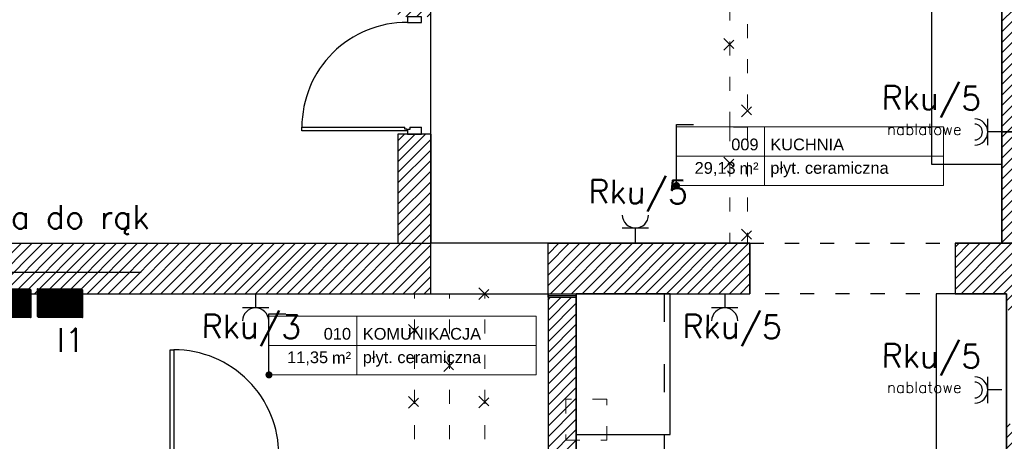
# Model space of a CAD drawing. Header units: millimetres. Extents: x 22250 to 51280, y -5012 to 7692.
# Tile 50 of 183: x 32452 to 33292, y 2043 to 2403. Entities that reach past the tile are written whole.
import ezdxf
from ezdxf import colors
from ezdxf.entities.mleader import LeaderData, LeaderLine
from ezdxf.enums import TextEntityAlignment as Align
from ezdxf.math import Vec2, Vec3

# ---------------------------------------------------------------- set-up
doc = ezdxf.new("R2010")
doc.units = ezdxf.units.MM
doc.linetypes.add('ACAD_ISO03W100', pattern=[30, 12, -18])
doc.layers.add('A_OPISY', color=40, linetype='Continuous', lineweight=9)
doc.layers.add('E_Obwody', color=3, linetype='Continuous', lineweight=13)
for name, color, linetype in [('E_Elektryka', 1, 'Continuous'), ('E_Gniazda', 1, 'Continuous'), ('E_podklad', 252, 'Continuous')]:
    doc.layers.add(name, color=color, linetype=linetype)
doc.styles.add('ARIAL', font='arial.ttf')
doc.styles.add('romans', font='romans.shx')
doc.styles.get("Standard").update_dxf_attribs({"font": 'arial.ttf'})
doc.linetypes.add('BATTING', pattern='A,0.0001,-0.1,[134,ltypeshp.shx,S=0.1,R=0,X=-0.1,Y=0],-0.2,[134,ltypeshp.shx,S=0.1,R=180,X=0.1,Y=0],-0.1', length=0.4001)
pattern_1 = [(45, (16286.52, -15796.4403), (-4.490128, 4.490128), [])]

# ---------------------------------------------------------------- blocks, each defined once
blk = doc.blocks.new('*U211')
at = {"lineweight": 5}
for p, q in [((-75, -25), (-75, 25)), ((-75, 25), (0, 25)), ((0, 0), (0, 25)), ((0, 25), (152.71, 25)), ((152.71, 25), (152.71, -25)), ((-75, -25), (0, -25)), ((152.71, -25), (0, -25))]:
    blk.add_line(p, q, dxfattribs=at)
at = {"lineweight": 5, "ltscale": 18.5}
for p, q in [((0, 25), (0, -25)), ((-75, 0), (152.71, 0))]:
    blk.add_line(p, q, dxfattribs=at)
at = {"lineweight": 5, "ltscale": 18.5, "insert": (-5, -10.38), "char_height": 10, "attachment_point": 6, "style": 'ARIAL'}
blk.add_mtext('\\A1;m²', dxfattribs=at)
at = {"lineweight": 5, "style": 'ARIAL'}
blk.add_attdef('1NR', text='', height=10, dxfattribs=at).set_placement((-5, 5), align=Align.RIGHT)
blk.add_attdef('2POM', (5, 5), '', height=10, dxfattribs=at)
blk.add_attdef('4PL2', text='', height=10, dxfattribs=at).set_placement((-24.57, -5), align=Align.TOP_RIGHT)
blk.add_attdef('3POS', text='', height=10, dxfattribs=at).set_placement((5, -5), align=Align.TOP_LEFT)
blk = doc.blocks.new('_Dot')
at = {"color": 0, "linetype": 'ByBlock', "lineweight": -2}
blk.add_line((-0.5, 0), (-1, 0), dxfattribs=at)
at = {"color": 0, "linetype": 'ByBlock', "const_width": 0.5}
blk.add_lwpolyline([(-0.25, 0, 1), (0.25, 0, 1)], format="xyb", close=True, dxfattribs=at)
blk = doc.blocks.new('ROZBIÓRKI_DOM')
at = {"layer": 'A_OPISY', "color": 22, "linetype": 'ACAD_ISO03W100', "true_color": 0xe22908}
for p, q in [((19325.15, 7942.59), (19335.15, 7932.59)), ((19325.15, 7932.59), (19335.15, 7942.59)), ((19340.15, 7885.83), (19350.15, 7875.83)), ((19340.15, 7875.83), (19350.15, 7885.83)), ((19345.15, 7866.89), (19330.15, 7866.89)), ((19330.15, 7866.89), (19330.15, 7767.89)), ((19345.15, 7866.89), (19345.15, 7767.89)), ((19325.15, 7841.2), (19335.15, 7831.2)), ((19325.15, 7831.2), (19335.15, 7841.2)), ((19340.15, 7779.98), (19350.15, 7769.98)), ((19340.15, 7769.98), (19350.15, 7779.98)), ((19116.15, 7729.89), (19126.15, 7719.89)), ((19116.15, 7719.89), (19126.15, 7729.89)), ((19056.15, 7698.57), (19066.15, 7688.57)), ((19056.15, 7688.57), (19066.15, 7698.57)), ((19086.15, 7668.45), (19096.15, 7658.45)), ((19086.15, 7658.45), (19096.15, 7668.45)), ((19056.15, 7637.27), (19066.15, 7627.27)), ((19056.15, 7627.27), (19066.15, 7637.27)), ((19116.15, 7637.68), (19126.15, 7627.68)), ((19116.15, 7627.68), (19126.15, 7637.68))]:
    blk.add_line(p, q, dxfattribs=at)
for points in [[(19075.15, 7984.89), (19345.15, 7984.89), (19345.15, 7866.89)], [(19075.15, 7969.89), (19330.15, 7969.89), (19330.15, 7866.89)], [(19347.15, 7510.89), (19061.15, 7510.89), (19061.15, 7724.89)], [(19347.15, 7540.89), (19091.15, 7540.89), (19091.15, 7724.89)], [(19566.15, 7570.89), (19121.15, 7570.89), (19121.15, 7724.89)]]:
    blk.add_lwpolyline(points, dxfattribs=at)
blk.add_lwpolyline([(19190.15, 7599.89), (19225.15, 7599.89), (19225.15, 7634.89), (19190.15, 7634.89)], close=True, dxfattribs=at)

msp = doc.modelspace()

# ---------------------------------------------------------------- hatches: boundary and pattern name
at = {"layer": 'E_Elektryka', "lineweight": 50}
h = msp.add_hatch(dxfattribs=at)
h.set_pattern_fill('ANSI31', color=1, scale=0.131021, angle=180)
h.set_pattern_definition([(225, (42569.33117, -23702.217274), (0.01158071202, -0.01158071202), [])])
h.paths.add_polyline_path([(32385.65, 2149.05), (32461.93, 2149.05), (32461.93, 2173.01), (32385.65, 2173.01)])
h = msp.add_hatch(dxfattribs=at)
h.set_pattern_fill('ANSI31', color=1, scale=0.131021, angle=180)
h.set_pattern_definition([(225, (42651.437413, -23702.217274), (0.01158071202, -0.01158071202), [])])
h.paths.add_polyline_path([(32467.76, 2149.05), (32505.9, 2149.05), (32505.9, 2173.01), (32467.76, 2173.01)])
at = {"layer": 'E_podklad'}
h = msp.add_hatch(dxfattribs=at)
h.set_pattern_fill('ANSI31', color=256, scale=2)
h.set_pattern_definition(pattern_1)
h.paths.add_polyline_path([(32803.01, 2212.13), (32201.01, 2212.13), (32201.01, 2865.13), (32158.01, 2865.13), (32158.01, 2169.13), (32803.01, 2169.13)])
h.paths.add_polyline_path([(32156.01, 2865.13), (32129.01, 2865.13), (32129.01, 2574.13), (32114.01, 2574.13), (32114.01, 2205.13), (31971.01, 2205.13), (31971.01, 2162.13), (32156.01, 2162.13)])
h.paths.add_polyline_path([(32201.01, 3149.13), (32129.01, 3149.13), (32129.01, 3093.13), (32201.01, 3093.13)])
h.paths.add_polyline_path([(32201.01, 3444.13), (32158.01, 3444.13), (32158.01, 3379.13), (32201.01, 3379.13)])
h.paths.add_polyline_path([(32158.01, 3444.13), (32129.01, 3444.13), (32129.01, 3379.13), (32158.01, 3379.13)])
h.paths.add_polyline_path([(32229.01, 3487.13), (32158.01, 3487.13), (32158.01, 3492.13), (31983.04, 3492.13), (31983.04, 3484.13), (31983.01, 3449.13), (32115.01, 3449.13), (32115.01, 3444.13), (32229.01, 3444.13)])
h.paths.add_polyline_path([(32510.01, 3487.13), (32466.01, 3487.13), (32466.01, 3479.13), (32466.01, 3444.13), (32510.01, 3444.13)])
h.paths.add_polyline_path([(31757.01, 3492.13), (31706.01, 3492.13), (31706.01, 3484.13), (31706.01, 3449.13), (31757.01, 3449.13)])
h.paths.add_polyline_path([(31480.01, 3492.13), (31293.01, 3492.13), (31293.01, 3376.13), (31301.01, 3376.13), (31336.01, 3376.13), (31336.01, 3449.13), (31480.01, 3449.13)])
h.paths.add_polyline_path([(31336.01, 3156.13), (31293.01, 3156.13), (31293.01, 3100.13), (31301.01, 3100.13), (31336.01, 3100.13)])
h.paths.add_polyline_path([(31336.01, 2868.13), (31293.01, 2868.13), (31293.01, 2268.13), (31336.01, 2268.13)])
h.paths.add_polyline_path([(31812.01, 2053.13), (31336.01, 2053.13), (31336.01, 2072.13), (31293.01, 2072.13), (31293.01, 2010.13), (31812.01, 2010.13), (31812.01, 2022.05)])
h.paths.add_polyline_path([(32014.01, 2053.13), (31990.01, 2053.13), (31971.01, 2053.13), (31912.01, 2053.13), (31912.01, 2010.13), (32014.01, 2010.13)])
h = msp.add_hatch(dxfattribs=at)
h.set_pattern_fill('ANSI31', color=256, scale=2)
h.set_pattern_definition(pattern_1)
h.paths.add_polyline_path([(33360.01, 2212.13), (33290.01, 2212.13), (33250.01, 2212.13), (33250.01, 2169.13), (33294.01, 2169.13), (33294.01, 2155.13), (33360.01, 2155.13)])
h.paths.add_polyline_path([(33075.01, 2212.13), (32903.01, 2212.13), (32903.01, 2169.13), (33075.01, 2169.13)])
h.paths.add_polyline_path([(32803.01, 2305.13), (32775.01, 2305.13), (32775.01, 2212.13), (32803.01, 2212.13)])
h.paths.add_polyline_path([(32803.01, 2430.13), (32775.01, 2430.13), (32775.01, 2405.13), (32803.01, 2405.13)])
h.paths.add_polyline_path([(32803.01, 2942.13), (32775.01, 2942.13), (32775.01, 2518.13), (32803.01, 2518.13)])
h.paths.add_polyline_path([(32852.01, 2852.13), (32803.01, 2852.13), (32803.01, 2782.13), (32852.01, 2782.13)])
h.paths.add_polyline_path([(32852.01, 2970.13), (32818.01, 2970.13), (32818.01, 3002.13), (32811.11, 3002.13), (32775.01, 3002.13), (32775.01, 2942.13), (32803.01, 2942.13), (32852.01, 2942.13)])
h.paths.add_polyline_path([(33290.01, 2970.13), (33063.01, 2970.13), (33063.01, 2975.13), (33035.01, 2975.13), (33035.01, 2970.13), (33035.01, 2942.13), (33290.01, 2942.13)])
h.paths.add_polyline_path([(33063.01, 3100.13), (33035.01, 3100.13), (33035.01, 3065.13), (33063.01, 3065.13)])
h.paths.add_polyline_path([(33063.01, 3277.13), (33063.01, 3320.13), (33010.01, 3320.13), (33010.01, 3312.71), (33010.01, 3277.13), (33035.01, 3277.13), (33035.01, 3204.13), (33063.01, 3204.13)])
h.paths.add_polyline_path([(32818.01, 3487.13), (32747.01, 3487.13), (32747.01, 3479.13), (32747.01, 3444.13), (32775.01, 3444.13), (32775.01, 3277.13), (32865.01, 3277.13), (32865.01, 3320.13), (32818.01, 3320.13)])
h.paths.add_polyline_path([(32818.01, 3277.13), (32775.01, 3277.13), (32775.01, 3129.13), (32818.01, 3129.13)])
h = msp.add_hatch(dxfattribs=at)
h.set_pattern_fill('ANSI31', color=256, scale=2)
h.set_pattern_definition(pattern_1)
h.paths.add_polyline_path([(33764.01, 3487.13), (33681.01, 3487.13), (33681.01, 3474.13), (33681.01, 3444.13), (33721.01, 3444.13), (33721.01, 3137.13), (33764.01, 3137.13)])
h.paths.add_polyline_path([(33764.01, 2982.13), (33756.01, 2982.13), (33721.01, 2982.13), (33721.01, 2864.13), (33764.01, 2864.13)])
h.paths.add_polyline_path([(33764.01, 2709.13), (33721.01, 2709.13), (33721.01, 2485.13), (33691.01, 2485.13), (33691.01, 2420.13), (33721.01, 2420.13), (33721.01, 2058.13), (33360.01, 2058.13), (33336.01, 2058.13), (33294.01, 2058.13), (33294.01, 2015.13), (33764.01, 2015.13)])
h.paths.add_polyline_path([(33331.01, 3487.13), (33224.01, 3487.13), (33224.01, 3446.13), (33255.01, 3446.13), (33255.01, 3320.13), (33298.01, 3320.13), (33298.01, 3444.13), (33331.01, 3444.13)])
h.paths.add_polyline_path([(33485.01, 2420.13), (33485.01, 2485.13), (33360.01, 2485.13), (33360.01, 3277.13), (33360.01, 3320.13), (33255.01, 3320.13), (33209.01, 3320.13), (33209.01, 3277.13), (33290.01, 3277.13), (33290.01, 2307.13), (33360.01, 2307.13), (33360.01, 2420.13)])
at = {"layer": 'E_podklad', "ltscale": 2}
h = msp.add_hatch(dxfattribs=at)
h.set_pattern_fill('ANSI31', color=256, scale=2)
h.set_pattern_definition([(45, (16241.52, -15796.4403), (-4.490128, 4.490128), [])])
h.paths.add_polyline_path([(33315.01, 2212.13), (33315.01, 2307.13), (33290.01, 2307.13), (33290.01, 2212.13)])
h = msp.add_hatch(dxfattribs=at)
h.set_pattern_fill('ANSI31', color=256, scale=2)
h.set_pattern_definition([(45, (14959.9826, -18526.9925), (-4.490128, 4.490128), [])])
h.paths.add_polyline_path([(32927.01, 2166.13), (32903.01, 2166.13), (32903.01, 1778.13), (32927.01, 1778.13)])
h.paths.add_polyline_path([(32464.01, 1778.13), (32464.01, 1754.13), (32593.25, 1754.13), (32593.25, 1778.13)])
h.paths.add_polyline_path([(32229.01, 1778.13), (32229.01, 1754.13), (32364.01, 1754.13), (32364.01, 1778.13)])
h.paths.add_polyline_path([(32343.01, 1924.13), (32319.01, 1924.13), (32319.01, 1778.13), (32343.01, 1778.13)])
h.paths.add_polyline_path([(32343.01, 2024.13), (32343.01, 2044.13), (32319.01, 2044.13), (32319.01, 2024.13)])
h.paths.add_polyline_path([(32343.01, 2166.13), (32319.01, 2166.13), (32319.01, 2144.13), (32343.01, 2144.13)])
h.paths.add_polyline_path([(32014.01, 2007.13), (31990.01, 2007.13), (31990.01, 1754.13), (32079.01, 1754.13), (32079.01, 1762.13), (32079.01, 1778.13), (32014.01, 1778.13)])
h.paths.add_polyline_path([(33054.01, 1754.13), (33054.01, 1778.13), (32593.25, 1778.13), (32593.25, 1754.13)])
h.paths.add_polyline_path([(33204.01, 1778.13), (33204.01, 1754.13), (33318.01, 1754.13), (33318.01, 1994.13), (33318.01, 2012.13), (33294.01, 2012.13), (33294.01, 1994.13), (33294.01, 1778.13)])

# ---------------------------------------------------------------- linework, layer by layer
at = {"layer": 'E_Gniazda'}
for p, q in [((33277.94, 2295.83), (33277.84, 2318.33)), ((33290.01, 2307.13), (33277.89, 2307.08)), ((32966.26, 2225.25), (32988.76, 2225.25)), ((32977.51, 2213.13), (32977.51, 2225.25)), ((32653.61, 2169.13), (32653.61, 2157.01)), ((33053.64, 2169.13), (33053.64, 2157.01)), ((32664.86, 2157.01), (32642.36, 2157.01)), ((33064.89, 2157.01), (33042.39, 2157.01)), ((33277.94, 2075.83), (33277.84, 2098.33)), ((33290.01, 2087.13), (33277.89, 2087.08))]:
    msp.add_line(p, q, dxfattribs=at)
for centre, radius, start, end in [((33266.64, 2307.03), 11.25, 271.64282, 88.86016), ((33266.64, 2307.03), 6.75, 271.64282, 88.86016), ((32977.51, 2236.5), 11.25, 181.39147, 358.60853), ((32653.61, 2145.76), 11.25, 1.39147, 178.60853), ((33053.64, 2145.76), 11.25, 1.39147, 178.60853), ((33266.64, 2087.03), 6.75, 271.64282, 88.86016), ((33266.64, 2087.03), 11.25, 271.64282, 88.86016)]:
    msp.add_arc(centre, radius, start, end, dxfattribs=at)
at = {"layer": 'E_podklad', "ltscale": 2}
for p, q in [((33290.01, 3277.13), (33290.01, 2307.13)), ((32775.01, 2305.13), (32775.01, 2212.13)), ((32803.01, 2305.13), (32775.01, 2305.13)), ((32803.01, 2305.13), (32803.01, 2212.13)), ((33360.01, 2307.13), (33290.01, 2307.13)), ((32201.01, 2212.13), (32803.01, 2212.13)), ((32803.01, 2169.13), (32803.01, 2212.13)), ((32903.01, 2212.13), (33075.01, 2212.13)), ((32903.01, 2169.13), (32903.01, 2212.13)), ((33075.01, 2212.13), (33075.01, 2169.13)), ((33250.01, 2212.13), (33290.01, 2212.13)), ((33250.01, 2212.13), (33250.01, 2169.13)), ((33290.01, 2212.13), (33360.01, 2212.13)), ((32903.01, 2166.13), (32903.01, 2169.13)), ((32903.01, 2166.13), (32903.01, 1778.13)), ((32903.01, 2166.13), (32927.01, 2166.13)), ((32927.01, 2166.13), (32927.01, 2169.13)), ((32927.01, 2166.13), (32927.01, 1778.13))]:
    msp.add_line(p, q, dxfattribs=at)
at = {"layer": 'E_podklad', "color": 144, "true_color": 0x007cb0}
for p, q in [((32780.93, 2309.52), (32780.93, 2311.07)), ((32782.47, 2309.52), (32780.93, 2309.52)), ((32785.04, 2309.11), (32783.05, 2309.11)), ((32785.04, 2311.09), (32785.04, 2309.11))]:
    msp.add_line(p, q, dxfattribs=at)
at = {"layer": 'E_podklad', "linetype": 'ACAD_ISO03W100'}
for p, q in [((33075.01, 2212.13), (33250.01, 2212.13)), ((33250.01, 2169.13), (33075.01, 2169.13))]:
    msp.add_line(p, q, dxfattribs=at)
at = {"layer": 'E_podklad', "linetype": 'BATTING', "ltscale": 3}
msp.add_line((32903.01, 2167.63), (32927.01, 2167.63), dxfattribs=at)
at = {"layer": 'E_podklad', "linetype": 'ACAD_ISO03W100', "ltscale": 2}
msp.add_line((33002.01, 2169.13), (33002.01, 1778.13), dxfattribs=at)
at = {"layer": 'E_podklad', "ltscale": 2}
for points in [[(33073.01, 2414.13), (33073.01, 2607.13), (33290.01, 2607.13), (33290.01, 2212.13), (33250.01, 2212.13), (33250.01, 2169.13), (33294.01, 2169.13), (33294.01, 1778.13), (32927.01, 1778.13), (32927.01, 2169.13), (33075.01, 2169.13), (33075.01, 2212.13), (32803.01, 2212.13), (32803.01, 2414.13), (33073.01, 2414.13)], [(32158.01, 2169.13), (32803.01, 2169.13)], [(32343.01, 2169.13), (32903.01, 2169.13), (32903.01, 2029.13), (32483.01, 2029.13), (32483.01, 1778.13), (32343.01, 1778.13), (32343.01, 2169.13)], [(32903.01, 2169.13), (33075.01, 2169.13)], [(33250.01, 2169.13), (33294.01, 2169.13), (33294.01, 2155.13)]]:
    msp.add_lwpolyline(points, dxfattribs=at)
at = {"layer": 'E_podklad'}
for points in [[(33230.01, 2279.5), (33290.01, 2279.5), (33290.01, 2499.5), (33230.01, 2499.5)], [(33234.01, 1778.13), (33294.01, 1778.13), (33294.01, 2169.13), (33234.01, 2169.13)]]:
    msp.add_lwpolyline(points, close=True, dxfattribs=at)
at = {"layer": 'E_podklad', "color": 144, "true_color": 0x007cb0}
for points in [[(32794.97, 2405.13), (32783.05, 2405.13), (32783.05, 2400.5), (32794.97, 2400.5), (32794.97, 2405.13)], [(32782.47, 2307.98), (32693.07, 2307.98), (32693.07, 2311.07), (32780.93, 2311.07)], [(32782.47, 2309.52), (32782.47, 2307.98)], [(32785.04, 2311.09), (32794.97, 2311.09)], [(32580.86, 2031.92), (32580.86, 2121.32), (32583.95, 2121.32), (32583.95, 2033.47)]]:
    msp.add_lwpolyline(points, dxfattribs=at)
at = {"layer": 'E_podklad', "color": 144}
msp.add_lwpolyline([(32783.05, 2309.11), (32783.05, 2305.13), (32794.97, 2305.13), (32794.97, 2311.09)], dxfattribs=at)
at = {"layer": 'E_podklad', "ltscale": 2}
for points in [[(33290.01, 2307.13), (33315.01, 2307.13), (33315.01, 2212.13), (33290.01, 2212.13)], [(32927.01, 2049.13), (33007.01, 2049.13), (33007.01, 2169.13), (32927.01, 2169.13)]]:
    msp.add_lwpolyline(points, close=True, dxfattribs=at)
at = {"layer": 'E_podklad', "color": 144, "true_color": 0x007cb0}
for centre, start, end in [((32782.49, 2311.07), 89.64515, 180.00111), ((32583.95, 2031.9), 359.64515, 90.00111)]:
    msp.add_arc(centre, 89.43, start, end, dxfattribs=at)

# ---------------------------------------------------------------- block references
at = {"layer": 'E_podklad'}
msp.add_blockref('ROZBIÓRKI_DOM', (13727.85, -5555.75), dxfattribs=at)
for p, values in [((33087.48, 2286.42), {'1NR': '009', '2POM': 'KUCHNIA', '3POS': 'płyt. ceramiczna', '4PL2': '29,13'}), ((32740.01, 2124.95), {'1NR': '010', '2POM': 'KOMUNIKACJA', '3POS': 'płyt. ceramiczna', '4PL2': '11,35'})]:
    msp.add_blockref('*U211', p, dxfattribs=at).add_auto_attribs(values)

# ---------------------------------------------------------------- texts
at = {"layer": 'E_Elektryka', "color": 1, "lineweight": 30, "char_height": 9.6, "width": 86.7252, "attachment_point": 5, "style": 'romans'}
for insert in [(33220.4, 2309.34), (33220.4, 2089.34)]:
    msp.add_mtext('{\\Fsimplex|c0; nablatowe}', dxfattribs=dict(at, insert=insert))
at = {"layer": 'E_Obwody', "linetype": 'Continuous', "lineweight": 20, "char_height": 20, "width": 38.2199, "attachment_point": 1, "rotation": 359.56594}
for s, insert in [('{\\Fsimplex,bigfont|c0;Rku/5}', (33187.5, 2346.39)), ('{\\Fsimplex,bigfont|c0;Rku/5}', (32937.5, 2266.39)), ('{\\Fsimplex,bigfont|c0;Rku/3}', (32607.72, 2151.43)), ('{\\Fsimplex,bigfont|c0;Rku/5}', (33017.72, 2151.43)), ('{\\Fsimplex,bigfont|c0;Rku/5}', (33187.5, 2126.39))]:
    msp.add_mtext(s, dxfattribs=dict(at, insert=insert))
at = {"layer": 'E_Obwody', "linetype": 'Continuous', "lineweight": 20, "insert": (32484.03, 2139.7), "char_height": 20, "width": 51.9411, "attachment_point": 1}
msp.add_mtext('\\pxt1.359008;{\\Fsimplex|c0;\\C1;I1}', dxfattribs=at)

# ---------------------------------------------------------------- leaders
at = {"layer": 'E_Gniazda', "color": 30, "linetype": 'ByBlock', "lineweight": -3, "ltscale": 20}
ml = msp.add_multileader_mtext('Standard', dxfattribs=at)
ml.set_content('{\\Fsimplex|c238;Suszarka do rąk\\Ph=1,3m}', color=30)
ml.set_leader_properties()
ml.build(insert=Vec2(0, 0))
ml.multileader.update_dxf_attribs({"text_left_attachment_type": 5, "text_right_attachment_type": 5, "dogleg_length": 0.8})
ctx = ml.context
ctx.base_point, ctx.char_height, ctx.plane_origin = Vec3(32338.23, 2187.39), 20, Vec3(33005.72, 799.47)
ctx.left_attachment, ctx.right_attachment = 5, 5
notes = []
notes.append((ctx, [(0, (1, 1, 0), (32318.95, 2187.39), (1, 0), 19.29, [(1, [(32283.75, 2044.13)], 0, [])])]))
ctx.mtext.insert, ctx.mtext.flow_direction = Vec3(32340.23, 2244.54), 5
at = {"layer": 'E_podklad'}
ml = msp.add_multileader_mtext('Standard', dxfattribs=at)
ml.set_content('', color=256)
ml.set_leader_properties()
ml.set_arrow_properties(name='DOT')
ml.build(insert=Vec2(0, 0))
ml.multileader.update_dxf_attribs({"arrow_head_size": 6})
ctx = ml.context
ctx.base_point, ctx.arrow_head_size, ctx.plane_origin = Vec3(33027, 2313.42), 6, Vec3(32810.46, 2779.13)
notes.append((ctx, [(0, (1, 1, 0), (33012.48, 2313.42), (1, 0), 14.52, [(0, [(33012.48, 2261.42)], 0, [])])]))
ctx.mtext.insert, ctx.mtext.flow_direction = Vec3(33029, 2313.42), 5
ml = msp.add_multileader_mtext('Standard', dxfattribs=at)
ml.set_content('', color=256)
ml.set_leader_properties()
ml.set_arrow_properties(name='DOT')
ml.build(insert=Vec2(0, 0))
ml.multileader.update_dxf_attribs({"arrow_head_size": 6})
ctx = ml.context
ctx.base_point, ctx.arrow_head_size, ctx.plane_origin = Vec3(32679.54, 2151.95), 6, Vec3(32463, 2617.66)
notes.append((ctx, [(0, (1, 1, 0), (32665.01, 2151.95), (1, 0), 14.52, [(0, [(32665.01, 2099.95)], 0, [])])]))
ctx.mtext.insert, ctx.mtext.flow_direction = Vec3(32681.54, 2151.95), 5
for ctx, leaders in notes:
    for number, flags, end, landing, length, lines in leaders:
        leader = LeaderData()
        leader.index, (leader.has_last_leader_line, leader.has_dogleg_vector, leader.attachment_direction) = number, flags
        leader.last_leader_point, leader.dogleg_vector, leader.dogleg_length = Vec3(end), Vec3(landing), length
        for number, points, colour, breaks in lines:
            line = LeaderLine()
            line.index, line.vertices, line.color, line.breaks = number, Vec3.list(points), colors.encode_raw_color(colour), breaks
            leader.lines.append(line)
        ctx.leaders.append(leader)

doc.saveas('drawing.dxf')
